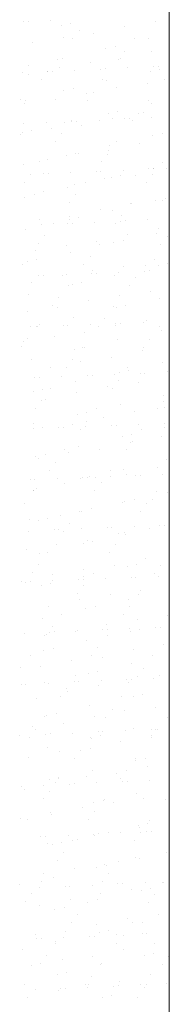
# Model space of a CAD drawing. Header units: millimetres. Extents: x -2274 to 12297, y -16157 to 26321.
# Tile 181 of 256: x -1720 to -1700, y -537 to -406. Entities that reach past the tile are written whole.
import ezdxf

# ---------------------------------------------------------------- set-up
doc = ezdxf.new("R2010")
doc.units = ezdxf.units.MM
doc.layers.add('-ŚCIANY NOŚNE', color=4, linetype='Continuous', lineweight=53)
doc.layers.add('KRESKOWANIE', color=8, linetype='Continuous')

msp = doc.modelspace()

# ---------------------------------------------------------------- linework, layer by layer
at = {"layer": '-ŚCIANY NOŚNE', "color": 253, "lineweight": 13}
msp.add_line((-1700, -51), (-1700, -624), dxfattribs=at)
at = {"layer": 'KRESKOWANIE', "color": 253, "linetype": 'Continuous', "lineweight": 13}
for p, q in [((-1719.47, -405.75), (-1719.47, -405.75)), ((-1718.83, -405.72), (-1718.83, -405.72)), ((-1715.84, -405.59), (-1715.84, -405.59)), ((-1714.44, -406.3), (-1714.44, -406.3)), ((-1713.2, -406.03), (-1713.2, -406.03)), ((-1701.82, -405.71), (-1701.82, -405.71)), ((-1712.06, -406.96), (-1712.06, -406.96)), ((-1710.07, -407.39), (-1710.07, -407.39)), ((-1705.93, -406.45), (-1705.93, -406.45)), ((-1718.26, -408.61), (-1718.26, -408.61)), ((-1714.15, -407.87), (-1714.15, -407.87)), ((-1712.87, -408.02), (-1712.87, -408.02)), ((-1704.71, -408.09), (-1704.71, -408.09)), ((-1702.79, -408.08), (-1702.79, -408.08)), ((-1708.49, -409.35), (-1708.49, -409.35)), ((-1707.25, -409.07), (-1707.25, -409.07)), ((-1705.97, -409.74), (-1705.97, -409.74)), ((-1702.36, -409.8), (-1702.36, -409.8)), ((-1714.99, -410.78), (-1714.99, -410.78)), ((-1714.32, -410.64), (-1714.32, -410.64)), ((-1710.57, -411.21), (-1710.57, -411.21)), ((-1706.79, -410.8), (-1706.79, -410.8)), ((-1706.5, -410.73), (-1706.5, -410.73)), ((-1719.66, -412.57), (-1719.66, -412.57)), ((-1718.82, -412.89), (-1718.82, -412.89)), ((-1718.78, -411.63), (-1718.78, -411.63)), ((-1716.26, -412.43), (-1716.26, -412.43)), ((-1716.24, -412.42), (-1716.24, -412.42)), ((-1715.6, -412.39), (-1715.6, -412.39)), ((-1714.69, -411.96), (-1714.69, -411.96)), ((-1712.61, -412.26), (-1712.61, -412.26)), ((-1709.18, -412.11), (-1709.18, -412.11)), ((-1708.55, -412.08), (-1708.55, -412.08)), ((-1705.55, -411.95), (-1705.55, -411.95)), ((-1702.54, -412.4), (-1702.54, -412.4)), ((-1702.13, -411.8), (-1702.13, -411.8)), ((-1701.49, -411.78), (-1701.49, -411.78)), ((-1701.3, -412.12), (-1701.3, -412.12)), ((-1717.07, -413.49), (-1717.07, -413.49)), ((-1708.9, -413.56), (-1708.9, -413.56)), ((-1708.37, -413.69), (-1708.37, -413.69)), ((-1702.92, -414.08), (-1702.92, -414.08)), ((-1700.7, -413.57), (-1700.7, -413.57)), ((-1714.08, -414.95), (-1714.08, -414.95)), ((-1712.84, -414.68), (-1712.84, -414.68)), ((-1711.11, -415.31), (-1711.11, -415.31)), ((-1710.17, -415.21), (-1710.17, -415.21)), ((-1707, -414.56), (-1707, -414.56)), ((-1719.9, -416.24), (-1719.9, -416.24)), ((-1719.33, -416.72), (-1719.33, -416.72)), ((-1719.19, -416.25), (-1719.19, -416.25)), ((-1715.25, -416.24), (-1715.25, -416.24)), ((-1710.98, -416.27), (-1710.98, -416.27)), ((-1702.82, -416.33), (-1702.82, -416.33)), ((-1702.42, -416.74), (-1702.42, -416.74)), ((-1708.13, -418), (-1708.13, -418)), ((-1706.89, -417.72), (-1706.89, -417.72)), ((-1704.08, -417.99), (-1704.08, -417.99)), ((-1703.43, -417.91), (-1703.43, -417.91)), ((-1719.43, -419.37), (-1719.43, -419.37)), ((-1716.43, -419.24), (-1716.43, -419.24)), ((-1713.95, -419.29), (-1713.95, -419.29)), ((-1713.1, -419.03), (-1713.1, -419.03)), ((-1713.01, -419.09), (-1713.01, -419.09)), ((-1712.37, -419.06), (-1712.37, -419.06)), ((-1709.38, -418.93), (-1709.38, -418.93)), ((-1707.54, -418.65), (-1707.54, -418.65)), ((-1705.95, -418.78), (-1705.95, -418.78)), ((-1705.32, -418.75), (-1705.32, -418.75)), ((-1704.9, -419.04), (-1704.9, -419.04)), ((-1702.32, -418.62), (-1702.32, -418.62)), ((-1719.66, -420.56), (-1719.66, -420.56)), ((-1718.42, -420.28), (-1718.42, -420.28)), ((-1715.75, -420.07), (-1715.75, -420.07)), ((-1714.37, -420.68), (-1714.37, -420.68)), ((-1711.68, -419.59), (-1711.68, -419.59)), ((-1700.94, -420.77), (-1700.94, -420.77)), ((-1719.87, -420.81), (-1719.87, -420.81)), ((-1715.18, -421.74), (-1715.18, -421.74)), ((-1707.01, -421.8), (-1707.01, -421.8)), ((-1703.97, -422), (-1703.97, -422)), ((-1702.18, -421.05), (-1702.18, -421.05)), ((-1712.47, -423.33), (-1712.47, -423.33)), ((-1712.18, -423.42), (-1712.18, -423.42)), ((-1708.1, -422.94), (-1708.1, -422.94)), ((-1708.01, -422.34), (-1708.01, -422.34)), ((-1717.3, -424.5), (-1717.3, -424.5)), ((-1716.29, -424.16), (-1716.29, -424.16)), ((-1713.71, -423.6), (-1713.71, -423.6)), ((-1709.09, -424.51), (-1709.09, -424.51)), ((-1708.28, -423.46), (-1708.28, -423.46)), ((-1700.93, -424.58), (-1700.93, -424.58)), ((-1719.54, -424.89), (-1719.54, -424.89)), ((-1716.83, -426.06), (-1716.83, -426.06)), ((-1716.19, -426.04), (-1716.19, -426.04)), ((-1713.2, -425.9), (-1713.2, -425.9)), ((-1709.77, -425.75), (-1709.77, -425.75)), ((-1709.14, -425.73), (-1709.14, -425.73)), ((-1706.14, -425.6), (-1706.14, -425.6)), ((-1702.72, -425.45), (-1702.72, -425.45)), ((-1702.08, -425.42), (-1702.08, -425.42)), ((-1702.06, -425.39), (-1702.06, -425.39)), ((-1700.39, -425.35), (-1700.39, -425.35)), ((-1719.38, -427.21), (-1719.38, -427.21)), ((-1718.57, -426.15), (-1718.57, -426.15)), ((-1711.21, -427.27), (-1711.21, -427.27)), ((-1708.61, -426.76), (-1708.61, -426.76)), ((-1707.76, -426.65), (-1707.76, -426.65)), ((-1706.52, -426.37), (-1706.52, -426.37)), ((-1704.53, -426.28), (-1704.53, -426.28)), ((-1703.01, -427.29), (-1703.01, -427.29)), ((-1702.19, -426.23), (-1702.19, -426.23)), ((-1716.86, -428.44), (-1716.86, -428.44)), ((-1713.59, -427.94), (-1713.59, -427.94)), ((-1712.72, -427.51), (-1712.72, -427.51)), ((-1719.29, -429.21), (-1719.29, -429.21)), ((-1718.05, -428.93), (-1718.05, -428.93)), ((-1713.29, -429.99), (-1713.29, -429.99)), ((-1712.48, -428.93), (-1712.48, -428.93)), ((-1701.81, -429.7), (-1701.81, -429.7)), ((-1700.96, -429.63), (-1700.96, -429.63)), ((-1700.57, -429.42), (-1700.57, -429.42)), ((-1709.15, -430.85), (-1709.15, -430.85)), ((-1707.64, -430.99), (-1707.64, -430.99)), ((-1705.12, -430.05), (-1705.12, -430.05)), ((-1705.03, -430.11), (-1705.03, -430.11)), ((-1717.36, -432.27), (-1717.36, -432.27)), ((-1713.35, -432.25), (-1713.35, -432.25)), ((-1713.28, -431.79), (-1713.28, -431.79)), ((-1712.11, -431.98), (-1712.11, -431.98)), ((-1709.97, -432.57), (-1709.97, -432.57)), ((-1706.54, -432.42), (-1706.54, -432.42)), ((-1706.39, -431.7), (-1706.39, -431.7)), ((-1705.91, -432.39), (-1705.91, -432.39)), ((-1702.91, -432.26), (-1702.91, -432.26)), ((-1719.17, -433.55), (-1719.17, -433.55)), ((-1717.02, -432.88), (-1717.02, -432.88)), ((-1715.41, -432.75), (-1715.41, -432.75)), ((-1713.6, -432.73), (-1713.6, -432.73)), ((-1712.96, -432.7), (-1712.96, -432.7)), ((-1707.2, -432.76), (-1707.2, -432.76)), ((-1701.46, -433.46), (-1701.46, -433.46)), ((-1716.68, -434.4), (-1716.68, -434.4)), ((-1709.71, -435.14), (-1709.71, -435.14)), ((-1706.16, -435.03), (-1706.16, -435.03)), ((-1705.57, -434.2), (-1705.57, -434.2)), ((-1701.69, -434.04), (-1701.69, -434.04)), ((-1700.3, -434.48), (-1700.3, -434.48)), ((-1717.9, -436.36), (-1717.9, -436.36)), ((-1717.49, -435.46), (-1717.49, -435.46)), ((-1713.79, -435.62), (-1713.79, -435.62)), ((-1709.32, -435.52), (-1709.32, -435.52)), ((-1707.4, -435.3), (-1707.4, -435.3)), ((-1701.12, -435.54), (-1701.12, -435.54)), ((-1718.93, -437.86), (-1718.93, -437.86)), ((-1717.69, -437.58), (-1717.69, -437.58)), ((-1713.22, -436.59), (-1713.22, -436.59)), ((-1710.59, -437.17), (-1710.59, -437.17)), ((-1702, -437.55), (-1702, -437.55)), ((-1719.61, -438.22), (-1719.61, -438.22)), ((-1711.4, -438.23), (-1711.4, -438.23)), ((-1710.21, -438.96), (-1710.21, -438.96)), ((-1706.14, -438.48), (-1706.14, -438.48)), ((-1703.31, -439.09), (-1703.31, -439.09)), ((-1703.23, -438.3), (-1703.23, -438.3)), ((-1702.68, -439.06), (-1702.68, -439.06)), ((-1701.45, -438.35), (-1701.45, -438.35)), ((-1700.21, -438.07), (-1700.21, -438.07)), ((-1717.42, -439.71), (-1717.42, -439.71)), ((-1716.78, -439.68), (-1716.78, -439.68)), ((-1714.33, -439.71), (-1714.33, -439.71)), ((-1713.79, -439.55), (-1713.79, -439.55)), ((-1710.36, -439.4), (-1710.36, -439.4)), ((-1709.73, -439.37), (-1709.73, -439.37)), ((-1707.28, -439.64), (-1707.28, -439.64)), ((-1706.74, -439.24), (-1706.74, -439.24)), ((-1704.5, -439.95), (-1704.5, -439.95)), ((-1718.46, -440.64), (-1718.46, -440.64)), ((-1713.52, -440.99), (-1713.52, -440.99)), ((-1712.98, -440.9), (-1712.98, -440.9)), ((-1711.74, -440.63), (-1711.74, -440.63)), ((-1705.31, -441.01), (-1705.31, -441.01)), ((-1702.56, -441.83), (-1702.56, -441.83)), ((-1718.81, -442.2), (-1718.81, -442.2)), ((-1714.79, -442.65), (-1714.79, -442.65)), ((-1710.75, -443.06), (-1710.75, -443.06)), ((-1706.64, -442.31), (-1706.64, -442.31)), ((-1701.33, -442.69), (-1701.33, -442.69)), ((-1718.97, -444.47), (-1718.97, -444.47)), ((-1715.6, -443.7), (-1715.6, -443.7)), ((-1714.89, -443.99), (-1714.89, -443.99)), ((-1707.43, -443.77), (-1707.43, -443.77)), ((-1707.03, -443.95), (-1707.03, -443.95)), ((-1705.79, -443.68), (-1705.79, -443.68)), ((-1712.86, -445.24), (-1712.86, -445.24)), ((-1708.7, -445.42), (-1708.7, -445.42)), ((-1703.07, -445.66), (-1703.07, -445.66)), ((-1700.08, -445.76), (-1700.08, -445.76)), ((-1718.56, -446.51), (-1718.56, -446.51)), ((-1717.72, -446.46), (-1717.72, -446.46)), ((-1717.61, -446.52), (-1717.61, -446.52)), ((-1717.32, -446.23), (-1717.32, -446.23)), ((-1714.19, -446.37), (-1714.19, -446.37)), ((-1713.55, -446.35), (-1713.55, -446.35)), ((-1710.56, -446.21), (-1710.56, -446.21)), ((-1709.51, -446.48), (-1709.51, -446.48)), ((-1707.18, -446.4), (-1707.18, -446.4)), ((-1707.13, -446.07), (-1707.13, -446.07)), ((-1706.5, -446.04), (-1706.5, -446.04)), ((-1703.5, -445.91), (-1703.5, -445.91)), ((-1701.34, -446.55), (-1701.34, -446.55)), ((-1701.08, -447), (-1701.08, -447)), ((-1718.99, -448.12), (-1718.99, -448.12)), ((-1715.39, -447.82), (-1715.39, -447.82)), ((-1711.32, -447.34), (-1711.32, -447.34)), ((-1706.91, -448.29), (-1706.91, -448.29)), ((-1702.61, -448.2), (-1702.61, -448.2)), ((-1719.8, -449.17), (-1719.8, -449.17)), ((-1719.51, -448.56), (-1719.51, -448.56)), ((-1712.62, -449.55), (-1712.62, -449.55)), ((-1711.63, -449.24), (-1711.63, -449.24)), ((-1711.38, -449.28), (-1711.38, -449.28)), ((-1703.42, -449.26), (-1703.42, -449.26)), ((-1718.44, -450.85), (-1718.44, -450.85)), ((-1712.9, -450.89), (-1712.9, -450.89)), ((-1707.74, -450.68), (-1707.74, -450.68)), ((-1703.6, -449.75), (-1703.6, -449.75)), ((-1715.93, -451.91), (-1715.93, -451.91)), ((-1713.71, -451.95), (-1713.71, -451.95)), ((-1711.82, -451.16), (-1711.82, -451.16)), ((-1705.54, -452.02), (-1705.54, -452.02)), ((-1705.43, -452.33), (-1705.43, -452.33)), ((-1700.96, -451.34), (-1700.96, -451.34)), ((-1718.01, -453.35), (-1718.01, -453.35)), ((-1717.38, -453.32), (-1717.38, -453.32)), ((-1714.38, -453.19), (-1714.38, -453.19)), ((-1710.96, -453.04), (-1710.96, -453.04)), ((-1710.32, -453.01), (-1710.32, -453.01)), ((-1707.33, -452.88), (-1707.33, -452.88)), ((-1706.81, -453.67), (-1706.81, -453.67)), ((-1706.67, -452.6), (-1706.67, -452.6)), ((-1703.9, -452.73), (-1703.9, -452.73)), ((-1703.27, -452.71), (-1703.27, -452.71)), ((-1700.27, -452.57), (-1700.27, -452.57)), ((-1700.03, -453.1), (-1700.03, -453.1)), ((-1716.96, -454.88), (-1716.96, -454.88)), ((-1715.83, -454.71), (-1715.83, -454.71)), ((-1712.49, -453.89), (-1712.49, -453.89)), ((-1708.25, -454.51), (-1708.25, -454.51)), ((-1707.62, -454.73), (-1707.62, -454.73)), ((-1704.17, -454.03), (-1704.17, -454.03)), ((-1718.2, -455.16), (-1718.2, -455.16)), ((-1716.5, -456.19), (-1716.5, -456.19)), ((-1712.36, -455.26), (-1712.36, -455.26)), ((-1700.72, -455.65), (-1700.72, -455.65)), ((-1717.91, -457.42), (-1717.91, -457.42)), ((-1717.1, -456.36), (-1717.1, -456.36)), ((-1709.74, -457.49), (-1709.74, -457.49)), ((-1706.55, -456.94), (-1706.55, -456.94)), ((-1701.53, -457.5), (-1701.53, -457.5)), ((-1700.72, -456.45), (-1700.72, -456.45)), ((-1700.59, -457.38), (-1700.59, -457.38)), ((-1712.25, -458.2), (-1712.25, -458.2)), ((-1711.01, -457.93), (-1711.01, -457.93)), ((-1708.78, -458.6), (-1708.78, -458.6)), ((-1704.67, -457.86), (-1704.67, -457.86)), ((-1718.2, -460.17), (-1718.2, -460.17)), ((-1718.08, -459.5), (-1718.08, -459.5)), ((-1717, -460.02), (-1717, -460.02)), ((-1714.78, -460.02), (-1714.78, -460.02)), ((-1714.14, -459.99), (-1714.14, -459.99)), ((-1712.92, -459.54), (-1712.92, -459.54)), ((-1711.82, -460.2), (-1711.82, -460.2)), ((-1711.15, -459.86), (-1711.15, -459.86)), ((-1711.01, -459.14), (-1711.01, -459.14)), ((-1707.72, -459.71), (-1707.72, -459.71)), ((-1707.09, -459.68), (-1707.09, -459.68)), ((-1704.1, -459.55), (-1704.1, -459.55)), ((-1700.67, -459.4), (-1700.67, -459.4)), ((-1700.6, -459.99), (-1700.6, -459.99)), ((-1700.04, -459.37), (-1700.04, -459.37)), ((-1706.3, -461.25), (-1706.3, -461.25)), ((-1705.06, -460.98), (-1705.06, -460.98)), ((-1703.65, -460.26), (-1703.65, -460.26)), ((-1701.1, -461.21), (-1701.1, -461.21)), ((-1712.13, -462.54), (-1712.13, -462.54)), ((-1709.35, -462.89), (-1709.35, -462.89)), ((-1705.21, -461.95), (-1705.21, -461.95)), ((-1704.92, -461.92), (-1704.92, -461.92)), ((-1717.83, -463.81), (-1717.83, -463.81)), ((-1717.54, -464.11), (-1717.54, -464.11)), ((-1716.59, -463.53), (-1716.59, -463.53)), ((-1713.94, -462.96), (-1713.94, -462.96)), ((-1713.43, -463.37), (-1713.43, -463.37)), ((-1705.73, -462.97), (-1705.73, -462.97)), ((-1715.21, -464.61), (-1715.21, -464.61)), ((-1701.64, -465.3), (-1701.64, -465.3)), ((-1700.35, -464.3), (-1700.35, -464.3)), ((-1716.02, -465.67), (-1716.02, -465.67)), ((-1714.97, -466.83), (-1714.97, -466.83)), ((-1711.55, -466.68), (-1711.55, -466.68)), ((-1710.91, -466.66), (-1710.91, -466.66)), ((-1710.65, -466.58), (-1710.65, -466.58)), ((-1709.85, -466.71), (-1709.85, -466.71)), ((-1707.92, -466.53), (-1707.92, -466.53)), ((-1707.85, -465.74), (-1707.85, -465.74)), ((-1706.18, -465.59), (-1706.18, -465.59)), ((-1705.77, -466.23), (-1705.77, -466.23)), ((-1704.49, -466.38), (-1704.49, -466.38)), ((-1703.86, -466.35), (-1703.86, -466.35)), ((-1700.86, -466.22), (-1700.86, -466.22)), ((-1718.6, -466.99), (-1718.6, -466.99)), ((-1717.97, -466.96), (-1717.97, -466.96)), ((-1717.71, -468.15), (-1717.71, -468.15)), ((-1713.96, -467.46), (-1713.96, -467.46)), ((-1711.89, -466.85), (-1711.89, -466.85)), ((-1709.12, -467.39), (-1709.12, -467.39)), ((-1718.14, -468.43), (-1718.14, -468.43)), ((-1718.1, -468.39), (-1718.1, -468.39)), ((-1709.93, -468.45), (-1709.93, -468.45)), ((-1701.76, -468.51), (-1701.76, -468.51)), ((-1700.23, -468.64), (-1700.23, -468.64)), ((-1719.4, -470.08), (-1719.4, -470.08)), ((-1706.28, -470.06), (-1706.28, -470.06)), ((-1705.94, -469.9), (-1705.94, -469.9)), ((-1704.7, -469.63), (-1704.7, -469.63)), ((-1703.03, -470.16), (-1703.03, -470.16)), ((-1702.2, -469.58), (-1702.2, -469.58)), ((-1714.53, -471.74), (-1714.53, -471.74)), ((-1712.05, -471.21), (-1712.05, -471.21)), ((-1711.76, -471.19), (-1711.76, -471.19)), ((-1710.39, -470.81), (-1710.39, -470.81)), ((-1703.84, -471.22), (-1703.84, -471.22)), ((-1718.61, -472.22), (-1718.61, -472.22)), ((-1717.47, -472.46), (-1717.47, -472.46)), ((-1716.23, -472.18), (-1716.23, -472.18)), ((-1713.32, -472.86), (-1713.32, -472.86)), ((-1708.32, -473.35), (-1708.32, -473.35)), ((-1707.68, -473.32), (-1707.68, -473.32)), ((-1704.69, -473.19), (-1704.69, -473.19)), ((-1702.7, -473.41), (-1702.7, -473.41)), ((-1701.26, -473.04), (-1701.26, -473.04)), ((-1700.63, -473.02), (-1700.63, -473.02)), ((-1718.8, -473.81), (-1718.8, -473.81)), ((-1715.37, -473.66), (-1715.37, -473.66)), ((-1714.74, -473.63), (-1714.74, -473.63)), ((-1714.13, -473.92), (-1714.13, -473.92)), ((-1711.74, -473.5), (-1711.74, -473.5)), ((-1706.82, -474.15), (-1706.82, -474.15)), ((-1705.96, -473.98), (-1705.96, -473.98)), ((-1705.82, -474.24), (-1705.82, -474.24)), ((-1715.03, -475.57), (-1715.03, -475.57)), ((-1711.52, -475.5), (-1711.52, -475.5)), ((-1710.95, -475.09), (-1710.95, -475.09)), ((-1710.28, -475.23), (-1710.28, -475.23)), ((-1707.23, -475.63), (-1707.23, -475.63)), ((-1719.14, -476.31), (-1719.14, -476.31)), ((-1717.35, -476.8), (-1717.35, -476.8)), ((-1716.25, -476.68), (-1716.25, -476.68)), ((-1708.04, -476.69), (-1708.04, -476.69)), ((-1717.51, -478.33), (-1717.51, -478.33)), ((-1707.38, -478.43), (-1707.38, -478.43)), ((-1705.57, -478.55), (-1705.57, -478.55)), ((-1704.33, -478.28), (-1704.33, -478.28)), ((-1703.24, -477.5), (-1703.24, -477.5)), ((-1701.14, -478.41), (-1701.14, -478.41)), ((-1718.33, -479.39), (-1718.33, -479.39)), ((-1715.57, -479.66), (-1715.57, -479.66)), ((-1711.46, -478.91), (-1711.46, -478.91)), ((-1711.4, -479.84), (-1711.4, -479.84)), ((-1710.16, -479.45), (-1710.16, -479.45)), ((-1701.95, -479.47), (-1701.95, -479.47)), ((-1701.45, -479.86), (-1701.45, -479.86)), ((-1719.71, -480.59), (-1719.71, -480.59)), ((-1719.19, -480.63), (-1719.19, -480.63)), ((-1718.56, -480.61), (-1718.56, -480.61)), ((-1717.1, -481.11), (-1717.1, -481.11)), ((-1715.86, -480.83), (-1715.86, -480.83)), ((-1715.56, -480.48), (-1715.56, -480.48)), ((-1712.14, -480.33), (-1712.14, -480.33)), ((-1711.5, -480.3), (-1711.5, -480.3)), ((-1711.43, -481.11), (-1711.43, -481.11)), ((-1708.51, -480.17), (-1708.51, -480.17)), ((-1705.08, -480.02), (-1705.08, -480.02)), ((-1704.45, -479.99), (-1704.45, -479.99)), ((-1712.24, -482.16), (-1712.24, -482.16)), ((-1707.88, -482.26), (-1707.88, -482.26)), ((-1704.07, -482.23), (-1704.07, -482.23)), ((-1703.81, -481.78), (-1703.81, -481.78)), ((-1712, -483.01), (-1712, -483.01)), ((-1709.92, -483.88), (-1709.92, -483.88)), ((-1705.45, -482.89), (-1705.45, -482.89)), ((-1705.34, -483.88), (-1705.34, -483.88)), ((-1716.13, -483.94), (-1716.13, -483.94)), ((-1714.36, -484.92), (-1714.36, -484.92)), ((-1711.15, -484.15), (-1711.15, -484.15)), ((-1706.15, -484.94), (-1706.15, -484.94)), ((-1700.23, -485.13), (-1700.23, -485.13)), ((-1716.98, -485.45), (-1716.98, -485.45)), ((-1708.42, -486.35), (-1708.42, -486.35)), ((-1704.31, -485.61), (-1704.31, -485.61)), ((-1719.39, -487.45), (-1719.39, -487.45)), ((-1716.64, -487.77), (-1716.64, -487.77)), ((-1716.44, -487.63), (-1716.44, -487.63)), ((-1715.96, -487.3), (-1715.96, -487.3)), ((-1715.62, -486.58), (-1715.62, -486.58)), ((-1715.33, -487.27), (-1715.33, -487.27)), ((-1712.56, -487.29), (-1712.56, -487.29)), ((-1712.33, -487.14), (-1712.33, -487.14)), ((-1708.91, -486.99), (-1708.91, -486.99)), ((-1708.27, -486.97), (-1708.27, -486.97)), ((-1708.27, -487.7), (-1708.27, -487.7)), ((-1705.28, -486.84), (-1705.28, -486.84)), ((-1705.21, -487.2), (-1705.21, -487.2)), ((-1703.97, -486.93), (-1703.97, -486.93)), ((-1701.85, -486.69), (-1701.85, -486.69)), ((-1701.22, -486.66), (-1701.22, -486.66)), ((-1700.06, -487.72), (-1700.06, -487.72)), ((-1711.03, -488.49), (-1711.03, -488.49)), ((-1700.74, -488.96), (-1700.74, -488.96)), ((-1718.55, -490.4), (-1718.55, -490.4)), ((-1716.74, -489.76), (-1716.74, -489.76)), ((-1715.5, -489.48), (-1715.5, -489.48)), ((-1710.35, -490.41), (-1710.35, -490.41)), ((-1709.54, -489.35), (-1709.54, -489.35)), ((-1704.85, -489.7), (-1704.85, -489.7)), ((-1702.18, -490.48), (-1702.18, -490.48)), ((-1713.06, -491.12), (-1713.06, -491.12)), ((-1708.99, -490.64), (-1708.99, -490.64)), ((-1705.09, -491.54), (-1705.09, -491.54)), ((-1719.82, -492.05), (-1719.82, -492.05)), ((-1717.18, -491.86), (-1717.18, -491.86)), ((-1710.79, -492.81), (-1710.79, -492.81)), ((-1709.55, -492.53), (-1709.55, -492.53)), ((-1703.45, -492.13), (-1703.45, -492.13)), ((-1701.28, -493.05), (-1701.28, -493.05)), ((-1719.78, -494.28), (-1719.78, -494.28)), ((-1719.15, -494.25), (-1719.15, -494.25)), ((-1716.62, -494.1), (-1716.62, -494.1)), ((-1716.15, -494.12), (-1716.15, -494.12)), ((-1712.73, -493.97), (-1712.73, -493.97)), ((-1712.47, -493.17), (-1712.47, -493.17)), ((-1712.09, -493.94), (-1712.09, -493.94)), ((-1709.1, -493.81), (-1709.1, -493.81)), ((-1705.67, -493.66), (-1705.67, -493.66)), ((-1705.41, -493.98), (-1705.41, -493.98)), ((-1705.04, -493.63), (-1705.04, -493.63)), ((-1704.26, -493.19), (-1704.26, -493.19)), ((-1702.05, -493.5), (-1702.05, -493.5)), ((-1713.73, -494.82), (-1713.73, -494.82)), ((-1713.6, -495.21), (-1713.6, -495.21)), ((-1709.49, -494.46), (-1709.49, -494.46)), ((-1703.6, -495.58), (-1703.6, -495.58)), ((-1717.74, -496.14), (-1717.74, -496.14)), ((-1714.55, -495.88), (-1714.55, -495.88)), ((-1706.38, -495.95), (-1706.38, -495.95)), ((-1704.84, -495.85), (-1704.84, -495.85)), ((-1715.13, -498.13), (-1715.13, -498.13)), ((-1710.67, -497.14), (-1710.67, -497.14)), ((-1707.65, -497.6), (-1707.65, -497.6)), ((-1705.92, -497.81), (-1705.92, -497.81)), ((-1701.84, -497.33), (-1701.84, -497.33)), ((-1716.66, -498.64), (-1716.66, -498.64)), ((-1716.37, -498.41), (-1716.37, -498.41)), ((-1714.17, -499.49), (-1714.17, -499.49)), ((-1710.03, -498.56), (-1710.03, -498.56)), ((-1708.46, -498.66), (-1708.46, -498.66)), ((-1700.29, -498.72), (-1700.29, -498.72)), ((-1718.24, -499.97), (-1718.24, -499.97)), ((-1717.93, -500.3), (-1717.93, -500.3)), ((-1716.55, -500.95), (-1716.55, -500.95)), ((-1715.92, -500.92), (-1715.92, -500.92)), ((-1712.92, -500.79), (-1712.92, -500.79)), ((-1709.5, -500.64), (-1709.5, -500.64)), ((-1708.86, -500.61), (-1708.86, -500.61)), ((-1705.87, -500.48), (-1705.87, -500.48)), ((-1704.72, -500.19), (-1704.72, -500.19)), ((-1702.44, -500.33), (-1702.44, -500.33)), ((-1701.81, -500.3), (-1701.81, -500.3)), ((-1701.56, -500.38), (-1701.56, -500.38)), ((-1719.98, -501.09), (-1719.98, -501.09)), ((-1718.74, -501.35), (-1718.74, -501.35)), ((-1710.58, -501.42), (-1710.58, -501.42)), ((-1710.42, -501.46), (-1710.42, -501.46)), ((-1709.18, -501.18), (-1709.18, -501.18)), ((-1706.46, -501.9), (-1706.46, -501.9)), ((-1702.37, -501.43), (-1702.37, -501.43)), ((-1702.34, -501.16), (-1702.34, -501.16)), ((-1716.25, -502.75), (-1716.25, -502.75)), ((-1714.67, -503.32), (-1714.67, -503.32)), ((-1711.84, -503.07), (-1711.84, -503.07)), ((-1710.59, -502.84), (-1710.59, -502.84)), ((-1718.78, -504.06), (-1718.78, -504.06)), ((-1712.66, -504.13), (-1712.66, -504.13)), ((-1704.49, -504.2), (-1704.49, -504.2)), ((-1704.48, -504.5), (-1704.48, -504.5)), ((-1703.24, -504.23), (-1703.24, -504.23)), ((-1710.3, -505.79), (-1710.3, -505.79)), ((-1707.02, -506.18), (-1707.02, -506.18)), ((-1705.76, -505.85), (-1705.76, -505.85)), ((-1702.88, -505.25), (-1702.88, -505.25)), ((-1716.01, -507.06), (-1716.01, -507.06)), ((-1715.21, -507.41), (-1715.21, -507.41)), ((-1714.77, -506.78), (-1714.77, -506.78)), ((-1714.77, -506.89), (-1714.77, -506.89)), ((-1712.69, -507.59), (-1712.69, -507.59)), ((-1711.1, -506.66), (-1711.1, -506.66)), ((-1709.69, -507.45), (-1709.69, -507.45)), ((-1706.57, -506.91), (-1706.57, -506.91)), ((-1706.27, -507.3), (-1706.27, -507.3)), ((-1705.63, -507.28), (-1705.63, -507.28)), ((-1702.64, -507.15), (-1702.64, -507.15)), ((-1719.74, -507.89), (-1719.74, -507.89)), ((-1719.35, -508.34), (-1719.35, -508.34)), ((-1716.75, -507.76), (-1716.75, -507.76)), ((-1716.04, -508.54), (-1716.04, -508.54)), ((-1713.32, -507.61), (-1713.32, -507.61)), ((-1704.36, -508.84), (-1704.36, -508.84)), ((-1716.85, -509.6), (-1716.85, -509.6)), ((-1710.06, -510.11), (-1710.06, -510.11)), ((-1708.82, -509.83), (-1708.82, -509.83)), ((-1708.69, -509.67), (-1708.69, -509.67)), ((-1707.52, -510.01), (-1707.52, -510.01)), ((-1703.45, -509.53), (-1703.45, -509.53)), ((-1700.48, -509.68), (-1700.48, -509.68)), ((-1715.89, -511.4), (-1715.89, -511.4)), ((-1711.64, -510.76), (-1711.64, -510.76)), ((-1709.95, -511.32), (-1709.95, -511.32)), ((-1719.85, -512.17), (-1719.85, -512.17)), ((-1718.97, -512.36), (-1718.97, -512.36)), ((-1715.77, -511.69), (-1715.77, -511.69)), ((-1710.77, -512.38), (-1710.77, -512.38)), ((-1702.6, -512.44), (-1702.6, -512.44)), ((-1708.06, -514.1), (-1708.06, -514.1)), ((-1706.46, -514.12), (-1706.46, -514.12)), ((-1704.11, -513.15), (-1704.11, -513.15)), ((-1703.95, -513.36), (-1703.95, -513.36)), ((-1703.87, -514.1), (-1703.87, -514.1)), ((-1703.03, -513.97), (-1703.03, -513.97)), ((-1702.87, -512.88), (-1702.87, -512.88)), ((-1702.4, -513.94), (-1702.4, -513.94)), ((-1717.14, -514.59), (-1717.14, -514.59)), ((-1716.51, -514.56), (-1716.51, -514.56)), ((-1714.4, -515.43), (-1714.4, -515.43)), ((-1713.51, -514.43), (-1713.51, -514.43)), ((-1712.88, -515.14), (-1712.88, -515.14)), ((-1712.2, -515.04), (-1712.2, -515.04)), ((-1710.09, -514.28), (-1710.09, -514.28)), ((-1709.94, -514.44), (-1709.94, -514.44)), ((-1709.45, -514.25), (-1709.45, -514.25)), ((-1704.68, -515.15), (-1704.68, -515.15)), ((-1716.28, -515.52), (-1716.28, -515.52)), ((-1715.64, -515.71), (-1715.64, -515.71)), ((-1714.15, -516.79), (-1714.15, -516.79)), ((-1700.38, -516.71), (-1700.38, -516.71)), ((-1714.96, -517.85), (-1714.96, -517.85)), ((-1706.8, -517.91), (-1706.8, -517.91)), ((-1704.49, -517.45), (-1704.49, -517.45)), ((-1703.99, -517.49), (-1703.99, -517.49)), ((-1712.7, -518.86), (-1712.7, -518.86)), ((-1709.69, -518.76), (-1709.69, -518.76)), ((-1708.63, -518.38), (-1708.63, -518.38)), ((-1708.45, -518.48), (-1708.45, -518.48)), ((-1717.08, -520.61), (-1717.08, -520.61)), ((-1716.82, -519.61), (-1716.82, -519.61)), ((-1715.52, -520.05), (-1715.52, -520.05)), ((-1708.88, -520.62), (-1708.88, -520.62)), ((-1708.06, -519.57), (-1708.06, -519.57)), ((-1700.71, -520.69), (-1700.71, -520.69)), ((-1719.99, -521.04), (-1719.99, -521.04)), ((-1717.34, -521.41), (-1717.34, -521.41)), ((-1713.91, -521.26), (-1713.91, -521.26)), ((-1713.28, -521.23), (-1713.28, -521.23)), ((-1710.28, -521.1), (-1710.28, -521.1)), ((-1706.86, -520.95), (-1706.86, -520.95)), ((-1706.22, -520.92), (-1706.22, -520.92)), ((-1705.05, -521.73), (-1705.05, -521.73)), ((-1703.75, -521.8), (-1703.75, -521.8)), ((-1703.23, -520.79), (-1703.23, -520.79)), ((-1702.51, -521.53), (-1702.51, -521.53)), ((-1700.91, -520.8), (-1700.91, -520.8)), ((-1719.16, -523.32), (-1719.16, -523.32)), ((-1718.35, -522.26), (-1718.35, -522.26)), ((-1713.24, -522.96), (-1713.24, -522.96)), ((-1709.57, -523.09), (-1709.57, -523.09)), ((-1709.13, -522.21), (-1709.13, -522.21)), ((-1701.98, -522.34), (-1701.98, -522.34)), ((-1717.38, -523.89), (-1717.38, -523.89)), ((-1715.28, -524.36), (-1715.28, -524.36)), ((-1714.04, -524.08), (-1714.04, -524.08)), ((-1710.99, -523.38), (-1710.99, -523.38)), ((-1702.79, -523.4), (-1702.79, -523.4)), ((-1712.26, -525.04), (-1712.26, -525.04)), ((-1705.56, -525.56), (-1705.56, -525.56)), ((-1701.48, -525.08), (-1701.48, -525.08)), ((-1713.81, -527.24), (-1713.81, -527.24)), ((-1713.07, -526.1), (-1713.07, -526.1)), ((-1709.67, -526.3), (-1709.67, -526.3)), ((-1708.09, -527.13), (-1708.09, -527.13)), ((-1704.91, -526.16), (-1704.91, -526.16)), ((-1703.63, -526.14), (-1703.63, -526.14)), ((-1717.88, -527.72), (-1717.88, -527.72)), ((-1717.73, -528.23), (-1717.73, -528.23)), ((-1717.1, -528.2), (-1717.1, -528.2)), ((-1714.11, -528.07), (-1714.11, -528.07)), ((-1710.68, -527.92), (-1710.68, -527.92)), ((-1710.05, -527.9), (-1710.05, -527.9)), ((-1709.33, -527.41), (-1709.33, -527.41)), ((-1707.05, -527.76), (-1707.05, -527.76)), ((-1706.17, -527.81), (-1706.17, -527.81)), ((-1703.63, -527.62), (-1703.63, -527.62)), ((-1702.99, -527.59), (-1702.99, -527.59)), ((-1719.62, -529.69), (-1719.62, -529.69)), ((-1715.19, -528.86), (-1715.19, -528.86)), ((-1715.16, -528.7), (-1715.16, -528.7)), ((-1706.99, -528.87), (-1706.99, -528.87)), ((-1706.09, -529.65), (-1706.09, -529.65)), ((-1701.98, -528.91), (-1701.98, -528.91)), ((-1716.46, -530.51), (-1716.46, -530.51)), ((-1714.31, -531.07), (-1714.31, -531.07)), ((-1710.23, -530.59), (-1710.23, -530.59)), ((-1703.38, -530.45), (-1703.38, -530.45)), ((-1702.14, -530.18), (-1702.14, -530.18)), ((-1700.09, -530.59), (-1700.09, -530.59)), ((-1718.42, -531.81), (-1718.42, -531.81)), ((-1717.27, -531.57), (-1717.27, -531.57)), ((-1709.21, -531.75), (-1709.21, -531.75)), ((-1709.1, -531.63), (-1709.1, -531.63)), ((-1700.9, -531.65), (-1700.9, -531.65)), ((-1714.91, -533.01), (-1714.91, -533.01)), ((-1713.67, -532.73), (-1713.67, -532.73)), ((-1710.37, -533.28), (-1710.37, -533.28)), ((-1702.52, -533), (-1702.52, -533)), ((-1719.39, -534.33), (-1719.39, -534.33)), ((-1717.93, -535.05), (-1717.93, -535.05)), ((-1714.85, -535.16), (-1714.85, -535.16)), ((-1714.5, -534.9), (-1714.5, -534.9)), ((-1713.87, -534.87), (-1713.87, -534.87)), ((-1711.18, -534.34), (-1711.18, -534.34)), ((-1710.87, -534.74), (-1710.87, -534.74)), ((-1710.74, -534.41), (-1710.74, -534.41)), ((-1707.45, -534.59), (-1707.45, -534.59)), ((-1706.81, -534.56), (-1706.81, -534.56)), ((-1706.66, -533.93), (-1706.66, -533.93)), ((-1703.82, -534.43), (-1703.82, -534.43)), ((-1703.26, -534.79), (-1703.26, -534.79)), ((-1703.02, -534.41), (-1703.02, -534.41)), ((-1700.39, -534.28), (-1700.39, -534.28)), ((-1718.99, -536.09), (-1718.99, -536.09)), ((-1708.96, -536.06), (-1708.96, -536.06)), ((-1707.72, -535.78), (-1707.72, -535.78)), ((-1704.28, -536.06), (-1704.28, -536.06))]:
    msp.add_line(p, q, dxfattribs=at)

doc.saveas('drawing.dxf')
